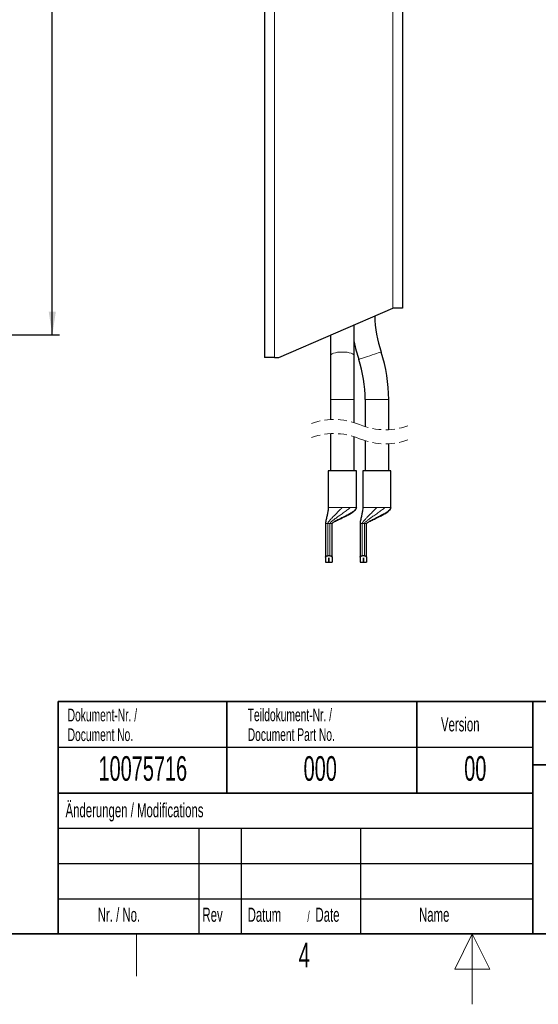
# Model space of a CAD drawing. Header units: millimetres. Extents: x 5 to 418, y 2 to 292.
# Tile 5 of 26: x 153 to 226, y 2 to 142. Entities that reach past the tile are written whole.
import ezdxf

# ---------------------------------------------------------------- set-up
doc = ezdxf.new("R2010")
doc.units = ezdxf.units.MM
doc.linetypes.add('HIDDEN', pattern=[1.905, 1.27, -0.635])
doc.layers.add('SLD-0', color=7, linetype='Continuous')
doc.styles.add('SLDTEXTSTYLE0', font='TXT', dxfattribs={"width": 0.605})
doc.dimstyles.new('SLDDIMSTYLE0', dxfattribs={"dimtxt": 3.5, "dimasz": 3.302, "dimexe": 0, "dimexo": 0.0625, "dimgap": 0.875, "dimtad": 1, "dimlfac": 5, "dimrnd": 1e-09, "dimzin": 12, "dimdsep": 46, "dimtxsty": 'SLDTEXTSTYLE0', "dimsah": 1, "dimcen": 0.09, "dimadec": 0, "dimazin": 3, "dimtfac": 1, "dimtofl": 0, "dimtmove": 0, "dimatfit": 3, "dimfxl": 1, "dimfrac": 2, "dimtolj": 1, "dimtzin": 12, "dimarcsym": 0})

# ---------------------------------------------------------------- blocks, each defined once
blk = doc.blocks.new('_D')
at = {"layer": 'SLD-0', "color": 7}
for p, q in [((138.72, 232.07), (158.29, 232.07)), ((157.29, 97.07), (157.29, 232.07)), ((138.72, 97.07), (158.29, 97.07))]:
    blk.add_line(p, q, dxfattribs=at)
for points in [[(157.29, 232.07), (156.78, 228.77), (157.79, 228.77)], [(157.29, 97.07), (157.79, 100.37), (156.78, 100.37)]]:
    blk.add_solid(points, dxfattribs=at)
at = {"layer": 'SLD-0', "color": 7, "insert": (152.77, 160.56), "char_height": 3.5, "attachment_point": 1, "rotation": 90, "style": 'SLDTEXTSTYLE0'}
blk.add_mtext('675', dxfattribs=at)

msp = doc.modelspace()

# ---------------------------------------------------------------- linework, layer by layer
at = {"color": 7, "linetype": 'Continuous', "lineweight": 25}
for p, q in [((187.4788, 234.87), (187.4788, 93.87)), ((207.0788, 225.87), (207.0788, 100.87)), ((189.4788, 93.87), (205.6788, 100.87)), ((207.0788, 100.87), (205.6788, 100.87)), ((200.1988, 94.125), (200.1988, 98.5021)), ((196.8588, 97.0589), (196.8588, 94.125)), ((188.8788, 93.87), (187.4788, 93.87)), ((188.8788, 93.87), (189.4788, 93.87)), ((196.8588, 94.125), (196.8588, 87.88)), ((200.1988, 87.88), (200.1988, 94.125)), ((196.8588, 87.88), (196.8588, 85.05)), ((200.1988, 84.6191), (200.1988, 87.88)), ((201.7687, 87.88), (201.7687, 84.0447)), ((205.1087, 83.6138), (205.1087, 87.88)), ((196.8588, 83.05), (196.8588, 77.7752)), ((200.1988, 77.7752), (200.1988, 82.6191)), ((201.7687, 82.0447), (201.7687, 77.7752)), ((205.1087, 77.7752), (205.1087, 81.6138)), ((196.5288, 77.7752), (196.5288, 72.5751)), ((200.5288, 77.7752), (196.5288, 77.7752)), ((200.5288, 72.5751), (200.5288, 77.7752)), ((201.4387, 77.7752), (201.4387, 72.5751)), ((205.4387, 77.7752), (201.4387, 77.7752)), ((205.4387, 72.5751), (205.4387, 77.7752)), ((196.1288, 70.2751), (196.1288, 65.4962)), ((197.0688, 65.4962), (197.0688, 70.2751)), ((201.0387, 70.2751), (201.0387, 65.4962)), ((201.9787, 65.4962), (201.9787, 70.2751)), ((196.1288, 65.4962), (196.1288, 64.7752)), ((196.1288, 64.7752), (196.5978, 64.7752)), ((196.7555, 65.7021), (196.4421, 65.7021)), ((196.5978, 65.4054), (196.5998, 65.4054)), ((196.5978, 64.7752), (196.5978, 65.4054)), ((196.5998, 65.4054), (196.5998, 64.7752)), ((196.5998, 64.7752), (197.0688, 64.7752)), ((197.0688, 65.4962), (197.0688, 64.7752)), ((201.0387, 65.4962), (201.0387, 64.7752)), ((201.0387, 64.7752), (201.5077, 64.7752)), ((201.6653, 65.7021), (201.352, 65.7021)), ((201.5077, 65.4054), (201.5097, 65.4054)), ((201.5077, 64.7752), (201.5077, 65.4054)), ((201.5097, 65.4054), (201.5097, 64.7752)), ((201.5097, 64.7752), (201.9787, 64.7752)), ((201.9787, 65.4962), (201.9787, 64.7752))]:
    msp.add_line(p, q, dxfattribs=at)
at = {"color": 7, "linetype": 'Continuous', "lineweight": 18}
for p, q in [((188.8788, 234.87), (188.8788, 93.87)), ((205.6788, 100.87), (205.6788, 225.87)), ((200.1988, 87.88), (196.8588, 87.88)), ((205.1087, 87.88), (201.7687, 87.88)), ((196.5288, 72.5751), (196.5328, 72.5751)), ((196.5328, 72.5751), (198.5288, 72.5751)), ((198.5288, 72.5751), (199.607, 72.5751)), ((199.607, 72.5751), (199.7044, 72.5751)), ((199.7044, 72.5751), (200.5249, 72.5751)), ((200.5249, 72.5751), (200.5288, 72.5751)), ((201.4387, 72.5751), (201.4426, 72.5751)), ((201.4426, 72.5751), (203.4387, 72.5751)), ((203.4387, 72.5751), (204.5168, 72.5751)), ((204.5168, 72.5751), (204.6142, 72.5751)), ((204.6142, 72.5751), (205.4347, 72.5751)), ((205.4347, 72.5751), (205.4387, 72.5751)), ((196.4421, 70.2751), (196.1288, 70.2751)), ((196.7555, 70.2751), (196.4421, 70.2751)), ((196.4421, 65.7021), (196.4421, 70.2751)), ((196.8599, 70.2751), (196.7555, 70.2751)), ((196.7555, 70.2751), (196.7555, 65.7021)), ((197.0688, 70.2751), (196.8599, 70.2751)), ((201.352, 70.2751), (201.0387, 70.2751)), ((201.6653, 70.2751), (201.352, 70.2751)), ((201.352, 65.7021), (201.352, 70.2751)), ((201.7698, 70.2751), (201.6653, 70.2751)), ((201.6653, 70.2751), (201.6653, 65.7021)), ((201.9787, 70.2751), (201.7698, 70.2751))]:
    msp.add_line(p, q, dxfattribs=at)
at = {"color": 7, "linetype": 'Continuous', "lineweight": 18, "flags": 128}
for points in [[(200.1988, 94.125), (200.1897, 94.1795), (200.1171, 94.2861), (199.9751, 94.3857), (199.7699, 94.4739), (199.5104, 94.5469), (199.2081, 94.6014), (198.876, 94.6351), (198.5288, 94.6465), (198.1816, 94.6351), (197.8496, 94.6014), (197.5472, 94.5469), (197.2878, 94.4739), (197.0826, 94.3857), (196.9406, 94.2861), (196.868, 94.1795), (196.8588, 94.125)], [(204.0252, 94.6465), (204.0165, 94.6436), (203.9475, 94.6209), (203.8126, 94.5766), (203.6177, 94.5125), (203.3712, 94.4315), (203.0839, 94.3371), (202.7685, 94.2334), (202.4387, 94.125), (202.1088, 94.0166), (201.7934, 93.9129), (201.5061, 93.8185), (201.2597, 93.7375), (201.0647, 93.6734), (200.9298, 93.6291), (200.8609, 93.6064), (200.8522, 93.6035)]]:
    msp.add_lwpolyline(points, dxfattribs=at)
at = {"color": 7, "linetype": 'Continuous', "lineweight": 25}
for centre, radius, start, end in [((221.4387, 100.37), 18.33, 181.895288, 198.194854), ((221.4389, 100.3701), 21.6702, 191.435167, 198.194828), ((183.4387, 87.88), 21.6699, 359.999976, 18.194893), ((183.4387, 87.88), 18.33, 359.999994, 18.194867)]:
    msp.add_arc(centre, radius, start, end, dxfattribs=at)
at = {"color": 7, "linetype": 'HIDDEN', "lineweight": 18}
for centre, start, end in [((197.3338, 75.572), 67.380135, 112.619865), ((204.6337, 93.0918), 247.380135, 292.619865), ((197.3338, 73.572), 67.380135, 112.619865), ((204.6337, 91.0918), 247.380135, 292.619865)]:
    msp.add_arc(centre, 9.4899, start, end, dxfattribs=at)
at = {"color": 7, "linetype": 'Continuous', "lineweight": 25}
for points, knots in [([(196.5288, 72.5751), (196.5193, 72.4376), (196.4982, 72.1323), (196.4023, 71.6607), (196.291, 71.1307), (196.1757, 70.6705), (196.1405, 70.3737), (196.1288, 70.2751)], [0, 0, 0, 0, 0.17686829, 0.39242256, 0.61651805, 0.87268634, 1, 1, 1, 1]), ([(200.5249, 72.5751), (200.4977, 72.4911), (200.4343, 72.2951), (200.1653, 72.0576), (199.7997, 71.7906), (199.3212, 71.5151), (198.7543, 71.2223), (198.173, 70.9415), (197.647, 70.6851), (197.2942, 70.4954), (197.1232, 70.3706), (197.0825, 70.3167), (197.0713, 70.2958), (197.0696, 70.2816), (197.0688, 70.2751)], [0, 0, 0, 0, 0.06167113, 0.14381274, 0.24600542, 0.384956, 0.53342287, 0.69851375, 0.8424892, 0.94753561, 0.98347219, 0.98998577, 0.99541037, 1, 1, 1, 1]), ([(197.4301, 70.5592), (197.5194, 70.606), (197.7027, 70.7021), (198.1269, 70.9039), (198.6089, 71.1304), (199.1646, 71.4059), (199.6814, 71.688), (200.1329, 71.9804), (200.4075, 72.2593), (200.5115, 72.4368), (200.5232, 72.5302), (200.5288, 72.5751)], [0, 0, 0, 0, 0.080009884, 0.164106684, 0.37251177, 0.502461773, 0.655820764, 0.839903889, 0.926081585, 0.96439921, 1, 1, 1, 1]), ([(201.4387, 72.5751), (201.4292, 72.4376), (201.4081, 72.1323), (201.3122, 71.6607), (201.2008, 71.1307), (201.0855, 70.6705), (201.0503, 70.3737), (201.0387, 70.2751)], [0, 0, 0, 0, 0.1768683, 0.39242256, 0.61651805, 0.87268635, 1, 1, 1, 1]), ([(205.4347, 72.5751), (205.4075, 72.4911), (205.3442, 72.2951), (205.0751, 72.0576), (204.7096, 71.7906), (204.231, 71.5151), (203.6641, 71.2223), (203.0828, 70.9415), (202.5568, 70.6851), (202.204, 70.4954), (202.0331, 70.3706), (201.9923, 70.3167), (201.9811, 70.2958), (201.9794, 70.2816), (201.9787, 70.2751)], [0, 0, 0, 0, 0.0616711, 0.14381276, 0.24600551, 0.38495601, 0.53342291, 0.6985137, 0.84248922, 0.94753562, 0.98347219, 0.98998575, 0.99541037, 1, 1, 1, 1]), ([(202.3399, 70.5592), (202.4293, 70.606), (202.6126, 70.7021), (203.0368, 70.9039), (203.5188, 71.1304), (204.0745, 71.4059), (204.5913, 71.688), (205.0428, 71.9804), (205.3173, 72.2593), (205.4213, 72.4368), (205.433, 72.5302), (205.4387, 72.5751)], [0, 0, 0, 0, 0.080009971, 0.164106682, 0.372511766, 0.502461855, 0.655820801, 0.839903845, 0.926081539, 0.964399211, 1, 1, 1, 1]), ([(196.1288, 65.4962), (196.1359, 65.5256), (196.1512, 65.5887), (196.2297, 65.6489), (196.3187, 65.6881), (196.3911, 65.7011), (196.4336, 65.7019), (196.4421, 65.7021)], [0, 0, 0, 0, 0.216745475, 0.466594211, 0.687218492, 0.936631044, 1, 1, 1, 1]), ([(196.7555, 65.7021), (196.7857, 65.7003), (196.8439, 65.6969), (196.925, 65.6702), (196.9937, 65.6299), (197.0525, 65.5738), (197.0634, 65.5221), (197.0688, 65.4962)], [0, 0, 0, 0, 0.22218724, 0.42719136, 0.61987724, 0.80947148, 1, 1, 1, 1]), ([(201.0387, 65.4962), (201.0458, 65.5256), (201.0611, 65.5887), (201.1395, 65.6489), (201.2286, 65.6881), (201.301, 65.7011), (201.3434, 65.7019), (201.352, 65.7021)], [0, 0, 0, 0, 0.2167453, 0.46659415, 0.68721887, 0.93663133, 1, 1, 1, 1]), ([(201.6653, 65.7021), (201.6956, 65.7003), (201.7537, 65.6969), (201.8348, 65.6702), (201.9036, 65.6299), (201.9624, 65.5738), (201.9732, 65.5221), (201.9787, 65.4962)], [0, 0, 0, 0, 0.222187, 0.427191, 0.61987707, 0.80947145, 1, 1, 1, 1])]:
    msp.add_open_spline(points, degree=3, knots=knots, dxfattribs=at)
at = {"color": 7, "linetype": 'Continuous', "lineweight": 18}
for points, knots in [([(196.1288, 70.2751), (196.1291, 70.2872), (196.1298, 70.3133), (196.1343, 70.3553), (196.1446, 70.4301), (196.1749, 70.5908), (196.2321, 70.8388), (196.3081, 71.1539), (196.3906, 71.5035), (196.4671, 71.874), (196.53, 72.2383), (196.5319, 72.47), (196.5328, 72.5751)], [0, 0, 0, 0, 0.01538811, 0.03347669, 0.05414198, 0.11221427, 0.24296699, 0.38030838, 0.52760876, 0.70336606, 0.8654415, 1, 1, 1, 1]), ([(196.4421, 70.2751), (196.4448, 70.2941), (196.4511, 70.3383), (196.4952, 70.426), (196.6082, 70.5976), (196.819, 70.8428), (197.1108, 71.1532), (197.4563, 71.5002), (197.8317, 71.8693), (198.2024, 72.2308), (198.4271, 72.4678), (198.5288, 72.5751)], [0, 0, 0, 0, 0.01831517, 0.04263046, 0.09313139, 0.21598558, 0.35212615, 0.50267645, 0.68628654, 0.85793596, 1, 1, 1, 1]), ([(196.7555, 70.2751), (196.7567, 70.2852), (196.7594, 70.3077), (196.7804, 70.351), (196.8375, 70.4317), (197.0101, 70.6035), (197.3181, 70.8485), (197.7444, 71.1586), (198.2425, 71.5049), (198.7725, 71.8723), (199.2797, 72.2255), (199.5749, 72.4685), (199.7044, 72.5751)], [0, 0, 0, 0, 0.008038, 0.01794855, 0.03787226, 0.08680877, 0.21125, 0.35169296, 0.50726161, 0.69513495, 0.86622707, 1, 1, 1, 1]), ([(201.0387, 70.2751), (201.039, 70.2872), (201.0397, 70.3133), (201.0441, 70.3553), (201.0545, 70.4301), (201.0848, 70.5908), (201.142, 70.8388), (201.2179, 71.1539), (201.3005, 71.5035), (201.3769, 71.874), (201.4399, 72.2383), (201.4418, 72.47), (201.4426, 72.5751)], [0, 0, 0, 0, 0.01538811, 0.03347668, 0.05414198, 0.11221427, 0.24296699, 0.3803084, 0.52760878, 0.70336607, 0.8654415, 1, 1, 1, 1]), ([(201.352, 70.2751), (201.3547, 70.2941), (201.361, 70.3383), (201.405, 70.426), (201.518, 70.5976), (201.7288, 70.8428), (202.0206, 71.1532), (202.3662, 71.5002), (202.7416, 71.8693), (203.1122, 72.2308), (203.3369, 72.4678), (203.4387, 72.5751)], [0, 0, 0, 0, 0.01831517, 0.0426305, 0.09313143, 0.21598561, 0.35212616, 0.50267649, 0.68628654, 0.85793607, 1, 1, 1, 1]), ([(201.6653, 70.2751), (201.6665, 70.2852), (201.6692, 70.3077), (201.6903, 70.351), (201.7473, 70.4317), (201.92, 70.6035), (202.2279, 70.8485), (202.6542, 71.1586), (203.1523, 71.5049), (203.6823, 71.8723), (204.1896, 72.2255), (204.4847, 72.4685), (204.6142, 72.5751)], [0, 0, 0, 0, 0.008038, 0.01794857, 0.03787224, 0.08680877, 0.21125, 0.35169301, 0.5072617, 0.69513501, 0.86622714, 1, 1, 1, 1])]:
    msp.add_open_spline(points, degree=3, knots=knots, dxfattribs=at)
at = {"layer": 'SLD-0', "lineweight": 35}
for p, q in [((158.1167, 45), (225.6167, 45)), ((158.1167, 45), (158.1167, 32)), ((182.1167, 45), (182.1167, 32)), ((209.1167, 45), (209.1167, 32)), ((225.6167, 45), (225.6167, 32)), ((225.6167, 45), (266.3305, 45)), ((225.6167, 45), (225.6167, 36)), ((225.6167, 36), (266.3305, 36)), ((225.6167, 36), (225.6167, 12)), ((158.1167, 32), (158.1167, 12)), ((158.1167, 32), (225.6167, 32)), ((225.6167, 32), (225.6167, 12)), ((26, 12), (408, 12)), ((158.1167, 12), (225.6167, 12)), ((225.6167, 12), (266.3305, 12))]:
    msp.add_line(p, q, dxfattribs=at)
at = {"layer": 'SLD-0'}
for p, q in [((158.1167, 38.5), (225.6167, 38.5)), ((158.1167, 27), (225.6167, 27)), ((178.1167, 27), (178.1167, 12)), ((184.1167, 27), (184.1167, 12)), ((201.1167, 27), (201.1167, 12)), ((158.1167, 22), (225.6167, 22)), ((158.1167, 17), (225.6167, 17))]:
    msp.add_line(p, q, dxfattribs=at)
at = {"layer": 'SLD-0', "lineweight": 25}
msp.add_line((158.1167, 32), (225.6167, 32), dxfattribs=at)
at = {"layer": 'SLD-0', "lineweight": 18}
for p, q in [((169.25, 6), (169.25, 12)), ((217, 12), (214.5, 7)), ((217, 2), (217, 12)), ((219.5, 7), (217, 12)), ((214.5, 7), (219.5, 7))]:
    msp.add_line(p, q, dxfattribs=at)

# ---------------------------------------------------------------- texts
at = {"layer": 'SLD-0', "style": 'SLDTEXTSTYLE0'}
for s, insert, char_height, attachment_point in [('Dokument-Nr. /', (159.4707, 43.9891), 1.8, 1), ('Teildokument-Nr. /', (185.0721, 44.0073), 1.8, 1), ('Version', (212.5452, 42.7601), 2, 1), ('Document No.', (159.4707, 41.1891), 1.8, 1), ('Document Part No.', (185.0721, 41.2073), 1.8, 1), ('10075716', (170.1557, 37.243), 3.5, 2), ('000', (195.3767, 37.243), 3.5, 2), ('00', (217.424, 37.2527), 3.5, 2), ('Änderungen / Modifications', (159.1698, 30.5619), 2, 1), ('Nr. / No.', (163.7532, 15.7244), 2, 1), ('Rev', (178.6351, 15.7244), 2, 1), ('Datum', (185.0629, 15.7244), 2, 1), ('Date', (194.7022, 15.7244), 2, 1), ('Name', (209.4275, 15.729), 2, 1), ('/', (193.5459, 15.2243), 1.5, 1), ('4', (193.1027, 10.743), 3.5, 2)]:
    msp.add_mtext(s, dxfattribs=dict(at, insert=insert, char_height=char_height, attachment_point=attachment_point))

# ---------------------------------------------------------------- dimensions: what is measured, and where the dimension line sits
at = {"layer": 'SLD-0', "color": 7}
dim = msp.add_linear_dim(base=(157.2855, 232.07), p1=(138.7153, 97.07), p2=(138.7153, 232.07), angle=90, dimstyle='SLDDIMSTYLE0', dxfattribs=at)
dim.commit()
dim.dimension.update_dxf_attribs({"geometry": '_D', "text_midpoint": (157.2855, 164.57), "dimtype": 160})

doc.saveas('drawing.dxf')
